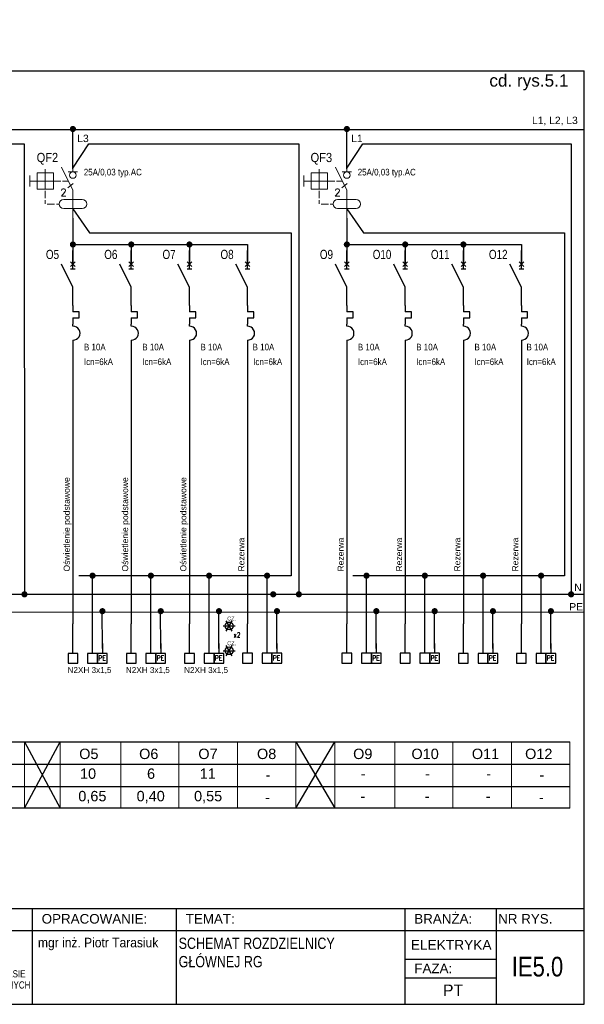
# Model space of a CAD drawing. Header units: millimetres. Extents: x 83969 to 164243, y -22860 to 4849.
# Tile 5 of 116: x 163332 to 163378, y -22670 to -22590. Entities that reach past the tile are written whole.
import ezdxf
from ezdxf.enums import TextEntityAlignment as Align

# ---------------------------------------------------------------- set-up
doc = ezdxf.new("R2010")
doc.units = ezdxf.units.MM
doc.linetypes.add('DASHED', pattern=[19.05, 12.7, -6.35])
doc.layers.get('0').update_dxf_attribs({"color": 251, "lineweight": 0})
for name, color, linetype in [('! GB N', 5, 'Continuous'), ('! GB Odbiory', 7, 'Continuous'), ('! GB Opis', 7, 'Continuous'), ('! GB PE', 96, 'Continuous'), ('! GB Przewody', 7, 'Continuous'), ('! GB Zabezpieczenia', 7, 'Continuous'), ('!TABELKA', 7, 'Continuous'), ('2DE_TXTART', 7, 'Continuous'), ('2DE_TXTCAR', 7, 'Continuous'), ('2DE_TXTFUN', 7, 'Continuous'), ('2DE_TXTLNK', 7, 'Continuous'), ('2DE_TXTMAN', 7, 'Continuous'), ('2DE_TXTNUM', 7, 'Continuous'), ('2DE_TXTORD', 7, 'Continuous'), ('2DE_TXTOTH', 7, 'Continuous'), ('2DE_TXTPFN', 7, 'Continuous'), ('2DE_TXTPIN', 7, 'Continuous'), ('_oprawyBDLuxEX', 253, 'Continuous'), ('B_strefy', 253, 'Continuous'), ('ELE2', 6, 'Continuous'), ('Oprawy BD Lux', 1, 'Continuous'), ('ROZDZIELNICE', 7, 'Continuous')]:
    doc.layers.add(name, color=color, linetype=linetype)
for name, color, linetype, lineweight in [('2DE_OBJ_Hager', 7, 'Continuous', 18), ('E_schematy 2', 3, 'Continuous', 20), ('E_TXT', 3, 'Continuous', 25), ('TABELA', 7, 'Continuous', 0)]:
    doc.layers.add(name, color=color, linetype=linetype, lineweight=lineweight)
doc.styles.add('Arial', font='arial.ttf')
doc.styles.add('CP_ATTR', font='ROMANS.SHX')
doc.styles.add('CP_ELATT', font='cp_simplex.shx')
doc.styles.add('CP_ELATT_IT', font='cp_simplex.shx', dxfattribs={"oblique": 15})
doc.styles.add('Romans', font='romans.shx', dxfattribs={"width": 0.8})
doc.styles.get("Standard").update_dxf_attribs({"font": 'arial.ttf'})

# ---------------------------------------------------------------- blocks, each defined once
blk = doc.blocks.new('ramka A4')
at = {"linetype": 'ByBlock', "ltscale": 10}
blk.add_line((7.46, 199.45), (7.46, 205.66), dxfattribs=at)
for p, q in [((0.08, 0), (0.08, 195)), ((0.08, 195), (287.46, 195)), ((287.46, 0), (287.46, 195)), ((0.08, 20), (287.46, 20)), ((89.13, 20), (89.13, 0)), ((130.5, 20), (130.5, 0)), ((172.08, 20), (172.08, 0)), ((202.17, 20), (202.17, 0)), ((249.93, 20), (249.93, 0)), ((269.04, 20), (269.04, 0)), ((0.08, 15.39), (287.46, 15.39)), ((0.08, 0), (287.46, 0))]:
    blk.add_line(p, q)
for points in [[(249.93, 9.44), (269.04, 9.44)], [(249.93, 5.53), (269.04, 5.53)]]:
    blk.add_lwpolyline(points)
at = {"layer": '!TABELKA', "style": 'Arial'}
for s, height, width, p in [('DOSTOSOWANIE BUDYNKU DO OBOWIĄZUJĄCYCH PRZEPISÓW  Z ZAKRESU ', 1.9, 0.8, (1.3, 12.7)), ('mgr inż. Ireneusz Lewczuk', 2, 0.9, (89.41, 12.16)), ('mgr inż. Wiesław Kołodziej', 2, 0.9, (131.59, 12.94)), ('OCHRONY P.POŻ  w ramach zadania p/n:  „Modernizacja obiektów użytkowanych przez ', 1.9, 0.8, (1.3, 10.19)), ('mgr inż. Piotr Tarasiuk', 2, 0.9, (173.3, 11.9)), ('MAZ/0390/POOE/08', 2, 0.9, (89.3, 8.42)), ('MAZ/0315/POOE/15', 2, 0.9, (131.47, 9.06)), ('Mazowiecki Urząd Wojewódzki w Warszawie” ul. 11go Listopada 2; 05-220 Zielonka ', 1.9, 0.8, (1.3, 7.67)), ('DZ. EW. NR 7; 8; 9; 10; 11; 12; 13; 14 obr. 5-20-07 nr obrębu: 0030; nazwa jedn: 143404_1', 1.9, 0.8, (1.3, 4.84)), ('W SPECJALNOŚCI INSTALACYJNEJ W ZAKRESIE ', 1.5, 0.8, (89.57, 5.62)), ('W SPECJALNOŚCI INSTALACYJNEJ W ZAKRESIE ', 1.5, 0.8, (131.3, 5.62)), ('SIECI, INSTALACJI I URZĄDZEŃ ELEKTRYCZNYCH ', 1.5, 0.8, (89.57, 3.29)), ('SIECI, INSTALACJI I URZĄDZEŃ ELEKTRYCZNYCH ', 1.5, 0.8, (131.3, 3.29)), ('I ELEKTROENERGETYCZNYCH', 1.5, 0.8, (89.57, 1.22)), ('I ELEKTROENERGETYCZNYCH', 1.5, 0.8, (131.3, 1.22))]:
    blk.add_text(s, height=height, dxfattribs=dict(at, width=width)).set_placement(p)
at = {"style": 'Arial'}
for s, p in [('OBIEKT:', (1.49, 16.86)), ('PROJEKTANT:', (91.09, 16.86)), ('SPRZWDZAJĄCY:', (132.8, 16.86)), ('OPRACOWANIE:', (174.08, 16.86)), ('TEMAT:', (204.17, 16.86)), ('BRANŻA:', (251.93, 16.86)), ('NR RYS.', (269.46, 16.86)), ('FAZA:', (251.94, 6.5))]:
    blk.add_text(s, height=2, dxfattribs=at).set_placement(p)
blk = doc.blocks.new('cpelv_niec07_ns0026h')
for p, q in [((0, 2.5), (0, 7.5)), ((0, -2.5), (-3.12, 3.75)), ((0.62, 4.38), (-0.63, 3.12)), ((-0.63, 4.38), (0.62, 3.12)), ((-0.63, 2.5), (0.62, 2.5)), ((0, -7.5), (0, -2.5)), ((0, -7.5), (0, -9.15)), ((1.7, -9.15), (0, -9.15)), ((1.7, -10.85), (1.7, -9.15)), ((0, -10.85), (1.7, -10.85)), ((0, -10.85), (0, -12.5)), ((0, -13.12), (0, -12.5)), ((0, -16.87), (0, -17.5))]:
    blk.add_line(p, q)
at = {"linetype": 'Continuous'}
blk.add_line((0, -17.5), (0, -22.5), dxfattribs=at)
blk.add_arc((0.06, -15), 1.88, 268.2798, 91.7202)
at = {"linetype": 'ByBlock', "style": 'CP_ELATT_IT', "flags": 9}
for tag in ['VOLTAGE', 'IP', 'CURRENT', 'EL-STATUS', 'POWER', 'PRODUCT-TYPE', 'NUMBER', 'GROUP', 'NAME']:
    blk.add_attdef(tag, (1, 0.94), '', height=0.1, dxfattribs=at)
at = {"layer": '2DE_TXTART', "linetype": 'ByBlock', "style": 'CP_ELATT', "width": 0.9, "flags": 8}
blk.add_attdef('ARTICLE', (3, 5.14), '', height=1.8, dxfattribs=at)
at = {"layer": '2DE_TXTCAR', "linetype": 'ByBlock', "style": 'CP_ELATT', "width": 0.8, "flags": 8}
blk.add_attdef('CHARACTER', text='', height=2.5, dxfattribs=at).set_placement((-4, -6.86), align=Align.RIGHT)
at = {"layer": '2DE_TXTFUN', "linetype": 'ByBlock', "style": 'CP_ELATT', "width": 0.9, "flags": 8}
blk.add_attdef('FUNCTION', (3, -3.86), '', height=1.8, dxfattribs=at)
at = {"layer": '2DE_TXTLNK', "linetype": 'ByBlock', "style": 'CP_ELATT_IT', "oblique": 15, "width": 0.8, "flags": 8}
blk.add_attdef('LINK', text='', height=2.5, dxfattribs=at).set_placement((-4, -10.86), align=Align.RIGHT)
at = {"layer": '2DE_TXTMAN', "linetype": 'ByBlock', "style": 'CP_ELATT', "width": 0.9, "flags": 8}
blk.add_attdef('PRODUCER', (3, 2.14), '', height=1.8, dxfattribs=at)
at = {"layer": '2DE_TXTNUM', "linetype": 'ByBlock', "style": 'CP_ELATT', "width": 0.8, "flags": 8}
blk.add_attdef('TAG', text='', height=2.5, dxfattribs=at).set_placement((-4, 5.14), align=Align.RIGHT)
at = {"layer": '2DE_TXTORD', "linetype": 'ByBlock', "style": 'CP_ELATT', "width": 0.9, "flags": 8}
blk.add_attdef('ORDER-NO', (3, -0.86), '', height=1.8, dxfattribs=at)
at = {"layer": '2DE_TXTOTH', "linetype": 'ByBlock', "style": 'CP_ELATT', "width": 0.9, "flags": 8}
blk.add_attdef('OTHER', (3, -6.86), '', height=1.8, dxfattribs=at)
at = {"layer": '2DE_TXTPFN', "linetype": 'ByBlock', "style": 'CP_ELATT', "width": 0.8, "flags": 8}
blk.add_attdef('CF1', (0.5, 8), '', height=1.8, dxfattribs=at)
blk.add_attdef('CF2', text='', height=1.8, dxfattribs=at).set_placement((0.5, -23), align=Align.TOP_LEFT)
at = {"layer": '2DE_TXTPIN', "linetype": 'ByBlock', "style": 'CP_ELATT', "width": 0.8, "flags": 8}
blk.add_attdef('CP1', (-0.8, 5.5), '', height=1.8, rotation=90, dxfattribs=at)
blk.add_attdef('CP2', text='', height=1.8, rotation=90, dxfattribs=at).set_placement((-0.8, -20.5), align=Align.RIGHT)
blk = doc.blocks.new('A$C61F7E6F3')
blk.add_line((-37.5, 0), (37.5, 0))
blk.add_circle((0, -26.5), 26.5)
blk = doc.blocks.new('cpelv_eiec07_ns0023_p1')
for p, q in [((0, 7.5), (0, 2.5)), ((-7.5, 2.2), (-7.5, 3.2)), ((0, -2.5), (-3.12, 3.75)), ((-11.7, 1.5), (-11.7, -1.5)), ((-11.7, 0), (-9.7, 0)), ((-9.7, 0), (-5.3, 0)), ((-7.5, 2.2), (-7.5, -2.2)), ((-5.3, 0), (-3.3, 0)), ((-2.8, 0), (-1.25, 0)), ((-1.36, -1.85), (0.11, -0.65)), ((0, -2.5), (0, -10)), ((-7.5, -4.7), (-7.5, -2.7)), ((-7.5, -6.2), (-7.5, -5.2)), ((-2.5, -5), (2.5, -5)), ((-7, -6.25), (-5, -6.25)), ((-4.5, -6.25), (-3.75, -6.25)), ((2.5, -7.5), (-2.5, -7.5))]:
    blk.add_line(p, q)
blk.add_lwpolyline([(-9.7, -2.2), (-5.3, -2.2), (-5.3, 2.2), (-9.7, 2.2)], close=True)
for centre, start, end in [((-2.5, -6.25), 90, 270), ((2.5, -6.25), 270, 90)]:
    blk.add_arc(centre, 1.25, start, end)
at = {"xscale": 0.03333333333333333, "yscale": 0.03333333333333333, "zscale": 0.03333333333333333}
blk.add_blockref('A$C61F7E6F3', (0, 2.5), dxfattribs=at)
at = {"style": 'CP_ATTR'}
blk.add_text('2', height=2, dxfattribs=at).set_placement((-3.4, -4.09))
at = {"linetype": 'ByBlock', "style": 'CP_ELATT', "flags": 9}
for tag in ['VOLTAGE', 'TEXT_01', 'NAME', 'GROUP', 'NUMBER', 'PRODUCT-TYPE', 'POWER', 'EL-STATUS', 'CURRENT', 'IP', 'PRODUCER']:
    blk.add_attdef(tag, (1, -1.56), '', height=0.1, dxfattribs=at)
at = {"layer": '2DE_TXTART', "linetype": 'ByBlock', "style": 'CP_ELATT', "width": 0.6, "flags": 8}
for tag, p in [('ARTICLE', (4, 3.55)), ('ARTICLE-1', (4, 0.55)), ('ARTICLE-2', (4, -2.45))]:
    blk.add_attdef(tag, p, '', height=1.8, dxfattribs=at)
at = {"layer": '2DE_TXTCAR', "linetype": 'ByBlock', "style": 'CP_ELATT', "width": 0.6, "flags": 8}
blk.add_attdef('CHARACTER', text='', height=1.8, dxfattribs=at).set_placement((-9, -5.45), align=Align.RIGHT)
at = {"layer": '2DE_TXTFUN', "linetype": 'ByBlock', "style": 'CP_ELATT', "width": 0.6, "flags": 8}
blk.add_attdef('FUNCTION', (4, -5.45), '', height=1.8, dxfattribs=at)
at = {"layer": '2DE_TXTLNK', "linetype": 'ByBlock', "style": 'CP_ELATT_IT', "oblique": 15, "width": 0.6, "flags": 8}
blk.add_attdef('LINK', text='', height=1.8, dxfattribs=at).set_placement((-9, -8.45), align=Align.RIGHT)
at = {"layer": '2DE_TXTNUM', "linetype": 'ByBlock', "style": 'CP_ELATT', "width": 0.6, "flags": 8}
blk.add_attdef('TAG', text='', height=2.5, dxfattribs=at).set_placement((-4, 5.14), align=Align.RIGHT)
at = {"layer": '2DE_TXTORD', "linetype": 'ByBlock', "style": 'CP_ELATT', "width": 0.6, "flags": 8}
blk.add_attdef('ORDER-NO', (4, 6.55), '', height=1.8, dxfattribs=at)
at = {"layer": '2DE_TXTOTH', "linetype": 'ByBlock', "style": 'CP_ELATT', "width": 0.6, "flags": 8}
blk.add_attdef('OTHER', (4, -8.45), '', height=1.8, dxfattribs=at)
at = {"layer": '2DE_TXTPFN', "linetype": 'ByBlock', "style": 'CP_ELATT', "width": 0.6, "flags": 8}
blk.add_attdef('CF1', (0.5, 8), '', height=1.8, dxfattribs=at)
blk.add_attdef('CF2', text='', height=1.8, dxfattribs=at).set_placement((0.5, -10.5), align=Align.TOP_LEFT)
at = {"layer": '2DE_TXTPIN', "linetype": 'ByBlock', "style": 'CP_ELATT', "width": 0.6, "flags": 8}
blk.add_attdef('CP1', (-0.8, 5.5), '', height=1.8, rotation=90, dxfattribs=at)
blk.add_attdef('CP2', text='', height=1.8, rotation=90, dxfattribs=at).set_placement((-0.8, -9), align=Align.RIGHT)
blk = doc.blocks.new('LISTWA 1_N_PE')
for p, q in [((0, -24), (0, 0)), ((16, -24), (16, -8)), ((24, -16), (24, -24))]:
    blk.add_line(p, q)
for points in [[(-4, -32), (4, -32), (4, -24), (-4, -24)], [(12, -32), (20, -32), (20, -24), (12, -24)], [(20, -32), (28, -32), (28, -24), (20, -24)]]:
    blk.add_lwpolyline(points, close=True)
at = {"style": 'Romans', "width": 0.8}
blk.add_text('PE', height=4, dxfattribs=at).set_placement((20.73, -29.79))
at = {"width": 0.75}
blk.add_attdef('N', (12.85, -30.3), '', height=4, dxfattribs=at)
for tag, p in [('PRZEWÓD', (-4.36, -39.93)), ('MOC', (6.8, -47.63))]:
    blk.add_attdef(tag, p, '', height=4.75)
at = {"flags": 4}
blk.add_attdef('NR ', (9.64, -55.59), '', height=4.75, dxfattribs=at)
blk = doc.blocks.new('Multisensor')
at = {"layer": 'Oprawy BD Lux', "ltscale": 100}
for p, q in [((-15, 0), (15, 0)), ((7.5, -13), (-7.5, 13)), ((-7.5, -13), (7.5, 13))]:
    blk.add_line(p, q, dxfattribs=at)
blk.add_circle((0, 0), 10, dxfattribs=at)
at = {"layer": '_oprawyBDLuxEX', "color": 7}
blk.add_text('CZ.', height=10, dxfattribs=at).set_placement((-5, 13.9))

msp = doc.modelspace()

# ---------------------------------------------------------------- linework, layer by layer
at = {"layer": '! GB N', "ltscale": 2}
msp.add_line((163276.674, -22636.885), (163378.069, -22636.885), dxfattribs=at)
at = {"layer": '! GB N'}
for points in [[(163314.291, -22602.171), (163315.585, -22600.173), (163332.433, -22600.175), (163332.439, -22636.714)], [(163336.393, -22602.171), (163337.687, -22600.173), (163354.802, -22600.175), (163354.808, -22636.714)], [(163358.717, -22602.171), (163360.011, -22600.173), (163376.993, -22600.175), (163376.999, -22636.714)], [(163336.393, -22605.484), (163337.747, -22607.438), (163354.189, -22607.438), (163354.189, -22635.368), (163336.868, -22635.368)], [(163358.717, -22605.484), (163360.07, -22607.438), (163376.46, -22607.438), (163376.46, -22635.368), (163359.192, -22635.368)]]:
    msp.add_lwpolyline(points, dxfattribs=at)
at = {"layer": '! GB N', "color": 5, "linetype": 'DASHED', "ltscale": 2, "const_width": 0.25}
for points in [[(163337.87, -22635.365, 1), (163338.12, -22635.365, 1)], [(163342.625, -22635.365, 1), (163342.875, -22635.365, 1)], [(163347.37, -22635.365, 1), (163347.62, -22635.365, 1)], [(163352.094, -22635.365, 1), (163352.344, -22635.365, 1)], [(163360.194, -22635.365, 1), (163360.444, -22635.365, 1)], [(163364.949, -22635.365, 1), (163365.199, -22635.365, 1)], [(163369.693, -22635.365, 1), (163369.943, -22635.365, 1)], [(163374.418, -22635.365, 1), (163374.668, -22635.365, 1)], [(163332.321, -22636.885, 1), (163332.571, -22636.885, 1)], [(163354.682, -22636.885, 1), (163354.932, -22636.885, 1)], [(163376.866, -22636.885, 1), (163377.116, -22636.885, 1)]]:
    msp.add_lwpolyline(points, format="xyb", close=True, dxfattribs=at)
at = {"layer": '! GB N', "const_width": 0.25}
msp.add_lwpolyline([(163352.596, -22636.885, 1), (163352.846, -22636.885, 1)], format="xyb", close=True, dxfattribs=at)
at = {"layer": '! GB PE', "ltscale": 2}
msp.add_line((163276.674, -22638.318), (163378.069, -22638.326), dxfattribs=at)
at = {"layer": '! GB Przewody'}
for p, q in [((163336.393, -22600.966), (163336.393, -22598.977)), ((163336.393, -22602.219), (163336.393, -22599.102)), ((163358.717, -22600.966), (163358.717, -22598.977)), ((163358.717, -22602.219), (163358.717, -22599.102)), ((163336.393, -22606.234), (163336.393, -22609.99)), ((163358.717, -22606.234), (163358.717, -22609.99)), ((163336.393, -22608.386), (163350.617, -22608.386)), ((163341.148, -22608.386), (163341.148, -22609.99)), ((163345.892, -22608.386), (163345.892, -22609.99)), ((163350.617, -22608.386), (163350.617, -22609.99)), ((163358.717, -22608.386), (163372.941, -22608.386)), ((163363.471, -22608.386), (163363.471, -22609.99)), ((163368.216, -22608.386), (163368.216, -22609.99)), ((163372.941, -22608.386), (163372.941, -22609.99)), ((163336.393, -22617.862), (163336.393, -22639.292)), ((163341.148, -22617.862), (163341.148, -22639.292)), ((163345.892, -22617.862), (163345.892, -22639.292)), ((163350.617, -22617.862), (163350.617, -22639.292)), ((163358.717, -22617.862), (163358.717, -22639.292)), ((163363.471, -22617.862), (163363.471, -22639.292)), ((163368.216, -22617.862), (163368.216, -22639.292)), ((163372.941, -22617.862), (163372.941, -22639.292))]:
    msp.add_line(p, q, dxfattribs=at)
at = {"layer": '! GB Przewody', "const_width": 0.25}
for points in [[(163336.268, -22598.977, 1), (163336.518, -22598.977, 1)], [(163358.592, -22598.977, 1), (163358.842, -22598.977, 1)], [(163336.268, -22608.386, 1), (163336.518, -22608.386, 1)], [(163341.023, -22608.386, 1), (163341.273, -22608.386, 1)], [(163345.767, -22608.386, 1), (163346.017, -22608.386, 1)], [(163358.592, -22608.386, 1), (163358.842, -22608.386, 1)], [(163363.346, -22608.386, 1), (163363.596, -22608.386, 1)], [(163368.091, -22608.386, 1), (163368.341, -22608.386, 1)], [(163338.674, -22638.258, 1), (163338.924, -22638.258, 1)], [(163343.429, -22638.258, 1), (163343.679, -22638.258, 1)], [(163348.173, -22638.258, 1), (163348.423, -22638.258, 1)], [(163352.898, -22638.258, 1), (163353.148, -22638.258, 1)], [(163360.998, -22638.258, 1), (163361.248, -22638.258, 1)], [(163365.752, -22638.258, 1), (163366.002, -22638.258, 1)], [(163370.497, -22638.258, 1), (163370.747, -22638.258, 1)], [(163375.222, -22638.258, 1), (163375.472, -22638.258, 1)]]:
    msp.add_lwpolyline(points, format="xyb", close=True, dxfattribs=at)
at = {"layer": '! GB Przewody'}
for points in [[(163275.211, -22599.031), (163378.069, -22599.031)], [(163337.993, -22640.092), (163337.993, -22635.365)], [(163342.748, -22640.092), (163342.748, -22635.365)], [(163347.492, -22640.092), (163347.492, -22635.365)], [(163352.217, -22640.092), (163352.217, -22635.365)], [(163360.317, -22640.092), (163360.317, -22635.365)], [(163365.071, -22640.092), (163365.071, -22635.365)], [(163369.816, -22640.092), (163369.816, -22635.365)], [(163374.541, -22640.092), (163374.541, -22635.365)], [(163338.793, -22641.292), (163338.786, -22638.197)], [(163343.548, -22641.292), (163343.541, -22638.197)], [(163348.292, -22641.292), (163348.286, -22638.197)], [(163353.017, -22641.292), (163353.01, -22638.197)], [(163361.117, -22641.292), (163361.11, -22638.197)], [(163365.871, -22641.292), (163365.865, -22638.197)], [(163370.616, -22641.292), (163370.609, -22638.197)], [(163375.341, -22641.292), (163375.334, -22638.197)]]:
    msp.add_lwpolyline(points, dxfattribs=at)
at = {"layer": 'B_strefy', "color": 7, "linetype": 'Continuous'}
for p, q in [((163285.6, -22650.71), (163376.879, -22650.71)), ((163285.6, -22652.54), (163376.879, -22652.54)), ((163376.879, -22654.306), (163285.6, -22654.306))]:
    msp.add_line(p, q, dxfattribs=at)
at = {"layer": 'E_schematy 2', "color": 7, "linetype": 'Continuous'}
for p, q in [((163332.453, -22648.905), (163332.453, -22654.306)), ((163335.359, -22648.905), (163335.359, -22654.306)), ((163340.306, -22648.905), (163340.306, -22654.306)), ((163345.029, -22648.894), (163345.029, -22654.261)), ((163349.812, -22648.905), (163349.812, -22654.306)), ((163349.812, -22648.905), (163349.812, -22654.306)), ((163354.555, -22648.905), (163354.555, -22654.306)), ((163354.555, -22648.905), (163354.555, -22654.306)), ((163357.743, -22648.905), (163357.743, -22654.306)), ((163357.743, -22648.905), (163357.743, -22654.306)), ((163357.743, -22648.905), (163357.743, -22654.306)), ((163357.743, -22648.905), (163357.743, -22654.306)), ((163357.743, -22648.905), (163357.743, -22654.306)), ((163357.743, -22648.905), (163357.743, -22654.306)), ((163362.63, -22648.905), (163362.63, -22654.306)), ((163367.352, -22648.894), (163367.352, -22654.306)), ((163372.136, -22648.905), (163372.136, -22654.306)), ((163372.136, -22648.905), (163372.136, -22654.306)), ((163376.879, -22648.905), (163376.879, -22654.306)), ((163376.879, -22648.905), (163376.879, -22654.306)), ((163285.6, -22650.71), (163376.879, -22650.71)), ((163285.6, -22650.71), (163376.879, -22650.71)), ((163285.6, -22652.54), (163376.879, -22652.54)), ((163285.6, -22652.54), (163376.879, -22652.54)), ((163376.879, -22654.306), (163285.6, -22654.306)), ((163376.879, -22654.306), (163285.6, -22654.306))]:
    msp.add_line(p, q, dxfattribs=at)
at = {"layer": 'ROZDZIELNICE'}
for points in [[(163285.6, -22648.905), (163376.879, -22648.905)], [(163332.453, -22648.905), (163335.359, -22654.306), (163332.453, -22654.306), (163335.359, -22648.905)], [(163354.555, -22648.905), (163357.743, -22654.306), (163354.555, -22654.306), (163357.743, -22648.905)]]:
    msp.add_lwpolyline(points, dxfattribs=at)

# ---------------------------------------------------------------- block references
at = {"layer": '! GB Odbiory'}
ref = msp.add_blockref('LISTWA 1_N_PE', (163336.393, -22639.293), dxfattribs=dict(at, xscale=0.1, yscale=0.1, zscale=0.1))
ref.add_attrib('PRZEWÓD', 'N2XH 3x1,5', (163335.957, -22643.287), dxfattribs={"layer": '0', "height": 0.4752, "style": 'Arial'})
ref = msp.add_blockref('LISTWA 1_N_PE', (163341.148, -22639.294), dxfattribs=dict(at, xscale=0.1, yscale=0.1, zscale=0.1))
ref.add_attrib('PRZEWÓD', 'N2XH 3x1,5', (163340.712, -22643.287), dxfattribs={"layer": '0', "height": 0.4752, "style": 'Arial'})
ref = msp.add_blockref('LISTWA 1_N_PE', (163345.892, -22639.294), dxfattribs=dict(at, xscale=0.1, yscale=0.1, zscale=0.1))
ref.add_attrib('PRZEWÓD', 'N2XH 3x1,5', (163345.457, -22643.288), dxfattribs={"layer": '0', "height": 0.4752, "style": 'Arial'})
at = {"layer": '! GB Odbiory', "xscale": 0.1, "yscale": 0.1, "zscale": 0.1}
for p in [(163350.617, -22639.29), (163358.717, -22639.291), (163363.471, -22639.291), (163368.216, -22639.292), (163372.941, -22639.292)]:
    msp.add_blockref('LISTWA 1_N_PE', p, dxfattribs=at)
at = {"layer": '! GB Zabezpieczenia'}
ref = msp.add_blockref('cpelv_niec07_ns0026h', (163336.393, -22611.115), dxfattribs=dict(at, xscale=0.3, yscale=0.3, zscale=0.3))
ref.add_attrib('TAG', 'O5', dxfattribs={"layer": '2DE_TXTNUM', "color": 7, "linetype": 'ByBlock', "height": 0.75, "style": 'CP_ELATT', "width": 0.8, "flags": 8}).set_placement((163335.264, -22609.572), align=Align.RIGHT)
ref.add_attrib('ARTICLE', 'B 10A', (163337.293, -22617.012), dxfattribs={"layer": '2DE_TXTART', "color": 7, "linetype": 'ByBlock', "height": 0.54, "style": 'CP_ELATT', "width": 0.9, "flags": 8})
ref.add_attrib('PRODUCER', 'Icn=6kA', (163337.293, -22618.211), dxfattribs={"layer": '2DE_TXTMAN', "color": 7, "linetype": 'ByBlock', "height": 0.54, "style": 'CP_ELATT', "width": 0.9, "flags": 8})
ref = msp.add_blockref('cpelv_niec07_ns0026h', (163341.148, -22611.115), dxfattribs=dict(at, xscale=0.3, yscale=0.3, zscale=0.3))
ref.add_attrib('TAG', 'O6', dxfattribs={"layer": '2DE_TXTNUM', "color": 7, "linetype": 'ByBlock', "height": 0.75, "style": 'CP_ELATT', "width": 0.8, "flags": 8}).set_placement((163340.019, -22609.572), align=Align.RIGHT)
ref.add_attrib('ARTICLE', 'B 10A', (163342.048, -22617.012), dxfattribs={"layer": '2DE_TXTART', "color": 7, "linetype": 'ByBlock', "height": 0.54, "style": 'CP_ELATT', "width": 0.9, "flags": 8})
ref.add_attrib('PRODUCER', 'Icn=6kA', (163342.048, -22618.211), dxfattribs={"layer": '2DE_TXTMAN', "color": 7, "linetype": 'ByBlock', "height": 0.54, "style": 'CP_ELATT', "width": 0.9, "flags": 8})
ref = msp.add_blockref('cpelv_niec07_ns0026h', (163345.892, -22611.115), dxfattribs=dict(at, xscale=0.3, yscale=0.3, zscale=0.3))
ref.add_attrib('TAG', 'O7', dxfattribs={"layer": '2DE_TXTNUM', "color": 7, "linetype": 'ByBlock', "height": 0.75, "style": 'CP_ELATT', "width": 0.8, "flags": 8}).set_placement((163344.764, -22609.572), align=Align.RIGHT)
ref.add_attrib('ARTICLE', 'B 10A', (163346.792, -22617.012), dxfattribs={"layer": '2DE_TXTART', "color": 7, "linetype": 'ByBlock', "height": 0.54, "style": 'CP_ELATT', "width": 0.9, "flags": 8})
ref.add_attrib('PRODUCER', 'Icn=6kA', (163346.792, -22618.211), dxfattribs={"layer": '2DE_TXTMAN', "color": 7, "linetype": 'ByBlock', "height": 0.54, "style": 'CP_ELATT', "width": 0.9, "flags": 8})
ref = msp.add_blockref('cpelv_niec07_ns0026h', (163350.617, -22611.115), dxfattribs=dict(at, xscale=0.3, yscale=0.3, zscale=0.3))
ref.add_attrib('TAG', 'O8', dxfattribs={"layer": '2DE_TXTNUM', "color": 7, "linetype": 'ByBlock', "height": 0.75, "style": 'CP_ELATT', "width": 0.8, "flags": 8}).set_placement((163349.488, -22609.572), align=Align.RIGHT)
ref.add_attrib('ARTICLE', 'B 10A', (163351.038, -22617.012), dxfattribs={"layer": '2DE_TXTART', "color": 7, "linetype": 'ByBlock', "height": 0.54, "style": 'CP_ELATT', "width": 0.9, "flags": 8})
ref.add_attrib('PRODUCER', 'Icn=6kA', (163351.086, -22618.211), dxfattribs={"layer": '2DE_TXTMAN', "color": 7, "linetype": 'ByBlock', "height": 0.54, "style": 'CP_ELATT', "width": 0.9, "flags": 8})
ref = msp.add_blockref('cpelv_niec07_ns0026h', (163358.717, -22611.115), dxfattribs=dict(at, xscale=0.3, yscale=0.3, zscale=0.3))
ref.add_attrib('TAG', 'O9', dxfattribs={"layer": '2DE_TXTNUM', "color": 7, "linetype": 'ByBlock', "height": 0.75, "style": 'CP_ELATT', "width": 0.8, "flags": 8}).set_placement((163357.588, -22609.572), align=Align.RIGHT)
ref.add_attrib('ARTICLE', 'B 10A', (163359.617, -22617.012), dxfattribs={"layer": '2DE_TXTART', "color": 7, "linetype": 'ByBlock', "height": 0.54, "style": 'CP_ELATT', "width": 0.9, "flags": 8})
ref.add_attrib('PRODUCER', 'Icn=6kA', (163359.617, -22618.211), dxfattribs={"layer": '2DE_TXTMAN', "color": 7, "linetype": 'ByBlock', "height": 0.54, "style": 'CP_ELATT', "width": 0.9, "flags": 8})
ref = msp.add_blockref('cpelv_niec07_ns0026h', (163363.471, -22611.115), dxfattribs=dict(at, xscale=0.3, yscale=0.3, zscale=0.3))
ref.add_attrib('TAG', 'O10', dxfattribs={"layer": '2DE_TXTNUM', "color": 7, "linetype": 'ByBlock', "height": 0.75, "style": 'CP_ELATT', "width": 0.8, "flags": 8}).set_placement((163362.343, -22609.572), align=Align.RIGHT)
ref.add_attrib('ARTICLE', 'B 10A', (163364.371, -22617.012), dxfattribs={"layer": '2DE_TXTART', "color": 7, "linetype": 'ByBlock', "height": 0.54, "style": 'CP_ELATT', "width": 0.9, "flags": 8})
ref.add_attrib('PRODUCER', 'Icn=6kA', (163364.371, -22618.211), dxfattribs={"layer": '2DE_TXTMAN', "color": 7, "linetype": 'ByBlock', "height": 0.54, "style": 'CP_ELATT', "width": 0.9, "flags": 8})
ref = msp.add_blockref('cpelv_niec07_ns0026h', (163368.216, -22611.115), dxfattribs=dict(at, xscale=0.3, yscale=0.3, zscale=0.3))
ref.add_attrib('TAG', 'O11', dxfattribs={"layer": '2DE_TXTNUM', "color": 7, "linetype": 'ByBlock', "height": 0.75, "style": 'CP_ELATT', "width": 0.8, "flags": 8}).set_placement((163367.088, -22609.572), align=Align.RIGHT)
ref.add_attrib('ARTICLE', 'B 10A', (163369.116, -22617.012), dxfattribs={"layer": '2DE_TXTART', "color": 7, "linetype": 'ByBlock', "height": 0.54, "style": 'CP_ELATT', "width": 0.9, "flags": 8})
ref.add_attrib('PRODUCER', 'Icn=6kA', (163369.116, -22618.211), dxfattribs={"layer": '2DE_TXTMAN', "color": 7, "linetype": 'ByBlock', "height": 0.54, "style": 'CP_ELATT', "width": 0.9, "flags": 8})
ref = msp.add_blockref('cpelv_niec07_ns0026h', (163372.941, -22611.115), dxfattribs=dict(at, xscale=0.3, yscale=0.3, zscale=0.3))
ref.add_attrib('TAG', 'O12', dxfattribs={"layer": '2DE_TXTNUM', "color": 7, "linetype": 'ByBlock', "height": 0.75, "style": 'CP_ELATT', "width": 0.8, "flags": 8}).set_placement((163371.812, -22609.572), align=Align.RIGHT)
ref.add_attrib('ARTICLE', 'B 10A', (163373.358, -22617.012), dxfattribs={"layer": '2DE_TXTART', "color": 7, "linetype": 'ByBlock', "height": 0.54, "style": 'CP_ELATT', "width": 0.9, "flags": 8})
ref.add_attrib('PRODUCER', 'Icn=6kA', (163373.373, -22618.211), dxfattribs={"layer": '2DE_TXTMAN', "color": 7, "linetype": 'ByBlock', "height": 0.54, "style": 'CP_ELATT', "width": 0.9, "flags": 8})
at = {"layer": '!TABELKA', "xscale": 0.3900000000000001, "yscale": 0.3900000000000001, "zscale": 0.3900000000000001}
msp.add_blockref('ramka A4', (163265.959, -22670.283), dxfattribs=at)
at = {"layer": '2DE_OBJ_Hager'}
ref = msp.add_blockref('cpelv_eiec07_ns0023_p1', (163336.393, -22603.216), dxfattribs=dict(at, xscale=0.3, yscale=0.3, zscale=0.3))
ref.add_attrib('ARTICLE', '25A/0,03 typ.AC', (163337.279, -22602.762), dxfattribs={"layer": '2DE_TXTART', "linetype": 'ByBlock', "height": 0.54, "style": 'CP_ELATT', "width": 0.9, "flags": 8})
ref.add_attrib('TAG', 'QF2', dxfattribs={"layer": '2DE_TXTNUM', "linetype": 'ByBlock', "height": 0.75, "style": 'CP_ELATT', "width": 0.9, "flags": 8}).set_placement((163335.193, -22601.675), align=Align.RIGHT)
ref = msp.add_blockref('cpelv_eiec07_ns0023_p1', (163358.717, -22603.216), dxfattribs=dict(at, xscale=0.3, yscale=0.3, zscale=0.3))
ref.add_attrib('ARTICLE', '25A/0,03 typ.AC', (163359.603, -22602.762), dxfattribs={"layer": '2DE_TXTART', "linetype": 'ByBlock', "height": 0.54, "style": 'CP_ELATT', "width": 0.9, "flags": 8})
ref.add_attrib('TAG', 'QF3', dxfattribs={"layer": '2DE_TXTNUM', "linetype": 'ByBlock', "height": 0.75, "style": 'CP_ELATT', "width": 0.9, "flags": 8}).set_placement((163357.517, -22601.675), align=Align.RIGHT)
at = {"layer": 'Oprawy BD Lux', "xscale": 0.03200000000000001, "yscale": 0.03200000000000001, "zscale": 0.03200000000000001}
for p in [(163349.127, -22639.461), (163349.127, -22641.479)]:
    msp.add_blockref('Multisensor', p, dxfattribs=at).dxf.unprotected_set("ltscale", 0)

# ---------------------------------------------------------------- texts
at = {"layer": '! GB N', "color": 5, "style": 'Arial'}
msp.add_text('N', height=0.6, dxfattribs=at).set_placement((163377.251, -22636.621))
at = {"layer": '! GB Opis', "style": 'Arial'}
msp.add_text('cd. rys.5.1', height=1, dxfattribs=at).set_placement((163376.775, -22595.528), align=Align.RIGHT)
for s, p in [('Oświetlenie podstawowe', (163336.14, -22635.03)), ('Oświetlenie podstawowe', (163340.895, -22635.03)), ('Oświetlenie podstawowe', (163345.64, -22635.03)), ('Rezerwa', (163350.364, -22635.026)), ('Rezerwa', (163358.464, -22635.027)), ('Rezerwa', (163363.219, -22635.027)), ('Rezerwa', (163367.963, -22635.027)), ('Rezerwa', (163372.688, -22635.027))]:
    msp.add_text(s, height=0.5, rotation=90, dxfattribs=at).set_placement(p)
at = {"layer": '! GB PE', "color": 96, "style": 'Arial'}
msp.add_text('PE', height=0.6, dxfattribs=at).set_placement((163376.846, -22638.201))
at = {"layer": '! GB Przewody', "style": 'Arial'}
msp.add_text('L1, L2, L3', height=0.6, dxfattribs=at).set_placement((163373.807, -22598.573))
at = {"layer": '! GB Zabezpieczenia', "color": 1, "linetype": 'Continuous', "style": 'Arial'}
for s, p in [('L3', (163336.748, -22600.043)), ('L1', (163359.072, -22600.043))]:
    msp.add_text(s, height=0.6, dxfattribs=at).set_placement(p)
at = {"layer": 'E_TXT', "color": 7, "linetype": 'Continuous', "style": 'Arial'}
for s, height, p in [('O5', 0.8438, (163336.904, -22650.304)), ('O6', 0.8438, (163341.788, -22650.304)), ('O7', 0.8438, (163346.613, -22650.304)), ('O8', 0.8438, (163351.393, -22650.304)), ('O9', 0.8438, (163359.228, -22650.304)), ('O10', 0.8438, (163363.981, -22650.304)), ('O11', 0.8438, (163368.904, -22650.304)), ('O12', 0.8438, (163373.243, -22650.304)), ('10', 0.8438, (163336.971, -22651.913)), ('6', 0.844, (163342.434, -22651.913)), ('11', 0.8438, (163346.728, -22651.913)), ('-', 0.844, (163352.091, -22652.014)), ('-', 0.844, (163359.858, -22651.913)), ('-', 0.844, (163365.101, -22651.913)), ('-', 0.844, (163370.076, -22651.913)), ('-', 0.844, (163374.414, -22652.014)), ('0,65', 0.8438, (163336.833, -22653.744)), ('0,40', 0.8438, (163341.585, -22653.744)), ('0,55', 0.8438, (163346.266, -22653.744)), ('-', 0.844, (163359.819, -22653.744)), ('-', 0.844, (163365.062, -22653.744)), ('-', 0.844, (163370.036, -22653.744)), ('-', 0.844, (163352.051, -22653.845)), ('-', 0.844, (163374.375, -22653.845))]:
    msp.add_text(s, height=height, dxfattribs=at).set_placement(p)
at = {"layer": 'ELE2', "color": 3, "style": 'Romans', "width": 0.8}
msp.add_text('x2', height=0.4, dxfattribs=at).set_placement((163349.77, -22640.389), align=Align.CENTER)
at = {"layer": 'TABELA', "style": 'Arial'}
for s, height, width, p in [('SCHEMAT ROZDZIELNICY ', 0.92198, 0.79, (163345.011, -22665.773)), ('GŁÓWNEJ RG', 0.922, 0.79, (163345.011, -22667.267)), ('IE5.0', 1.6065, 0.8, (163372.157, -22668.016))]:
    msp.add_text(s, height=height, dxfattribs=dict(at, width=width)).set_placement(p)
for s, height, p in [('ELEKTRYKA', 0.8, (163363.927, -22665.838)), ('PT', 0.922, (163366.549, -22669.595))]:
    msp.add_text(s, height=height, dxfattribs=at).set_placement(p)

doc.saveas('drawing.dxf')
